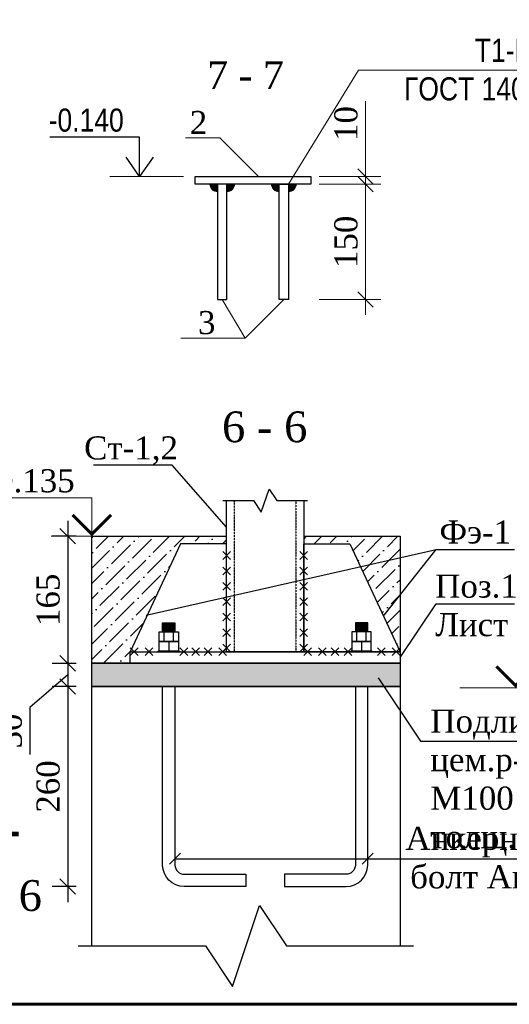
# Model space of a CAD drawing. Header units: millimetres. Extents: x 2063114 to 14983986, y -126020516 to 213791.
# Tile 224 of 256: x 2344463 to 2350815, y -1326501 to -1313714. Entities that reach past the tile are written whole.
import ezdxf
from ezdxf.enums import TextEntityAlignment as Align

# ---------------------------------------------------------------- set-up
doc = ezdxf.new("R2010")
doc.units = ezdxf.units.MM
doc.linetypes.add('ACAD_ISO03W100', pattern=[30, 12, -18])
doc.layers.get('Defpoints').update_dxf_attribs({"color": 6, "lineweight": 35})
doc.layers.add('Текст', color=7, linetype='Continuous', lineweight=15)
doc.layers.add('Фундаменты', color=252, linetype='Continuous', lineweight=25)
doc.styles.add('Arial', font='ARIALN.TTF', dxfattribs={"height": 300})
doc.styles.add('GENERATED_STYLE_5', font='times.ttf')
doc.styles.get("Standard").update_dxf_attribs({"font": 'arial.ttf'})
doc.styles.add('stile1', font='ARIALN.TTF')
doc.styles.add('TIMES', font='times.ttf')
doc.styles.add('Times New Roman', font='times.ttf')
doc.dimstyles.new('10', dxfattribs={"dimtxt": 300, "dimasz": 200, "dimexe": 200, "dimexo": 200, "dimgap": 100, "dimtad": 1, "dimlfac": 0.1, "dimtxsty": 'Standard', "dimblk": 'OBLIQUE', "dimcen": 200, "dimdle": 200, "dimclrd": 256, "dimclre": 256, "dimclrt": 256, "dimadec": 0, "dimazin": 0, "dimtfac": 1, "dimtmove": 0, "dimatfit": 3, "dimldrblk": 'OBLIQUE', "dimfxl": 1, "dimlwd": -1, "dimlwe": -1, "dimarcsym": 0})
doc.dimstyles.new('50', dxfattribs={"dimtxt": 250, "dimasz": 250, "dimexe": 125, "dimexo": 125, "dimgap": 50, "dimtad": 1, "dimdec": 0, "dimlfac": 0.5, "dimtxsty": 'GENERATED_STYLE_5', "dimblk": 'OBLIQUE', "dimcen": 250, "dimdle": 125, "dimadec": 0, "dimazin": 0, "dimtfac": 1, "dimtdec": 0, "dimtmove": 0, "dimatfit": 3, "dimldrblk": 'OPEN90', "dimfxl": 1, "dimarcsym": 0})

# ---------------------------------------------------------------- blocks, each defined once
blk = doc.blocks.new('12231')
at = {"color": 7, "insert": (-9796.994, 322526.388), "char_height": 450, "width": 5059.36845, "attachment_point": 1, "style": 'TIMES'}
blk.add_mtext('\\pi101.56599;Закладная деталь \\P\\pi1964.99425;Зд-1', dxfattribs=at)
blk = doc.blocks.new('15416')
at = {"color": 7, "insert": (1062.358, 317825.55), "char_height": 300, "width": 1955.05479, "attachment_point": 1, "style": 'TIMES'}
blk.add_mtext('\\pi3.23035;Анкерный \\P\\pi63.90087;болт Ан-1  ', dxfattribs=at)
blk = doc.blocks.new('14641')
blk.add_lwpolyline([(9238.361, 317461.141, 60, 60, 0), (9838.361, 317461.141, 60, 60, 0), (9638.361, 317461.141, 0, 80, 0), (9638.361, 317061.141, 0, 0, 0), (9638.361, 316461.141, 0, 0, 0)], format="xyseb")
at = {"style": 'Times New Roman'}
blk.add_text('6', height=400, dxfattribs=at).set_placement((9838.361, 316861.141), align=Align.TOP_LEFT)
at = {"color": 7, "insert": (4258.89, 322537.724), "char_height": 450, "width": 5059.36845, "attachment_point": 1, "style": 'TIMES'}
blk.add_mtext('\\pi101.56599;Закладная деталь \\P\\pi1938.22785;Зд-2', dxfattribs=at)
blk = doc.blocks.new('_Oblique')
at = {"color": 0, "linetype": 'ByBlock', "lineweight": -2}
blk.add_line((-0.5, -0.5), (0.5, 0.5), dxfattribs=at)
blk = doc.blocks.new('*D109')
at = {"transparency": 16777216}
for p, q in [((10023, 321509), (10023, 319459)), ((10135, 321309), (9823, 321309)), ((10135, 319659), (9823, 319659))]:
    blk.add_line(p, q, dxfattribs=at)
at = {"layer": 'Defpoints', "color": 0, "transparency": 16777216}
for p in [(10335, 321309), (10023, 319659), (10335, 319659)]:
    blk.add_point(p, dxfattribs=at)
at = {"transparency": 16777216, "xscale": 200, "yscale": 200, "zscale": 200}
for p, rotation in [((10023, 321309), 90), ((10023, 319659), 270)]:
    blk.add_blockref('_Oblique', p, dxfattribs=dict(at, rotation=rotation))
at = {"transparency": 16777216, "insert": (9770, 320484), "char_height": 300, "attachment_point": 5, "rotation": 90, "style": 'Times New Roman'}
blk.add_mtext('165', dxfattribs=at)
blk = doc.blocks.new('*D110')
at = {"transparency": 16777216}
for p, q in [((10023, 319859), (10023, 319159)), ((10135, 319659), (9823, 319659)), ((10023, 319509), (9532, 319085)), ((10135, 319359), (9823, 319359)), ((9532, 319085), (9532, 318476))]:
    blk.add_line(p, q, dxfattribs=at)
at = {"layer": 'Defpoints', "color": 0, "transparency": 16777216}
for p in [(10335, 319659), (10023, 319359), (10335, 319359)]:
    blk.add_point(p, dxfattribs=at)
at = {"transparency": 16777216, "xscale": 200, "yscale": 200, "zscale": 200}
for p, rotation in [((10023, 319659), 90), ((10023, 319359), 270)]:
    blk.add_blockref('_Oblique', p, dxfattribs=dict(at, rotation=rotation))
at = {"transparency": 16777216, "insert": (9280, 318780), "char_height": 300, "attachment_point": 5, "rotation": 90, "style": 'Times New Roman'}
blk.add_mtext('30', dxfattribs=at)
blk = doc.blocks.new('*D111')
at = {"transparency": 16777216}
for p, q in [((10023, 319559), (10023, 316559)), ((10135, 319359), (9823, 319359)), ((10135, 316759), (9823, 316759))]:
    blk.add_line(p, q, dxfattribs=at)
at = {"layer": 'Defpoints', "color": 0, "transparency": 16777216}
for p in [(10335, 319359), (10023, 316759), (10335, 316759)]:
    blk.add_point(p, dxfattribs=at)
at = {"transparency": 16777216, "xscale": 200, "yscale": 200, "zscale": 200}
for p, rotation in [((10023, 319359), 90), ((10023, 316759), 270)]:
    blk.add_blockref('_Oblique', p, dxfattribs=dict(at, rotation=rotation))
at = {"transparency": 16777216, "insert": (9770, 318059), "char_height": 300, "attachment_point": 5, "rotation": 90, "style": 'Times New Roman'}
blk.add_mtext('260', dxfattribs=at)
blk = doc.blocks.new('*D673')
at = {"layer": 'Defpoints', "color": 0, "linetype": 'Continuous', "lineweight": 30, "transparency": 16777216}
for p in [(2348150, -1315749), (2348150, -1315849), (2348950, -1315849)]:
    blk.add_point(p, dxfattribs=at)
at = {"layer": 'Текст', "linetype": 'Continuous', "transparency": 16777216}
for p, q in [((2348950, -1315749), (2348950, -1314774)), ((2348350, -1315749), (2349150, -1315749)), ((2348350, -1315849), (2349150, -1315849)), ((2348950, -1315849), (2348950, -1315749)), ((2348950, -1315849), (2348950, -1316049))]:
    blk.add_line(p, q, dxfattribs=at)
at = {"layer": 'Текст', "linetype": 'Continuous', "transparency": 16777216, "xscale": 200, "yscale": 200, "zscale": 200}
for p, rotation in [((2348950, -1315749), 270), ((2348950, -1315849), 90)]:
    blk.add_blockref('_Oblique', p, dxfattribs=dict(at, rotation=rotation))
at = {"layer": 'Текст', "linetype": 'Continuous', "transparency": 16777216, "insert": (2348697, -1315062), "char_height": 300, "attachment_point": 5, "rotation": 90, "style": 'Times New Roman'}
blk.add_mtext('10', dxfattribs=at)
blk = doc.blocks.new('*D674')
at = {"layer": 'Defpoints', "color": 0, "linetype": 'Continuous', "lineweight": 30, "transparency": 16777216}
for p in [(2348150, -1315849), (2348150, -1317349), (2348950, -1317349)]:
    blk.add_point(p, dxfattribs=at)
at = {"layer": 'Текст', "linetype": 'Continuous', "transparency": 16777216}
for p, q in [((2348950, -1315649), (2348950, -1317549)), ((2348350, -1315849), (2349150, -1315849)), ((2348350, -1317349), (2349150, -1317349))]:
    blk.add_line(p, q, dxfattribs=at)
at = {"layer": 'Текст', "linetype": 'Continuous', "transparency": 16777216, "xscale": 200, "yscale": 200, "zscale": 200}
for p, rotation in [((2348950, -1315849), 90), ((2348950, -1317349), 270)]:
    blk.add_blockref('_Oblique', p, dxfattribs=dict(at, rotation=rotation))
at = {"layer": 'Текст', "linetype": 'Continuous', "transparency": 16777216, "insert": (2348697, -1316599), "char_height": 300, "attachment_point": 5, "rotation": 90, "style": 'Times New Roman'}
blk.add_mtext('150', dxfattribs=at)
blk = doc.blocks.new('*U1590')
at = {"color": 0, "lineweight": 60, "ltscale": 25}
blk.add_lwpolyline([(-57400, 41500), (-500, 41500), (-500, 500), (-57400, 500)], close=True, dxfattribs=at)
blk = doc.blocks.new('141465')
h = blk.add_hatch()
h.set_pattern_fill('ANSI36', color=0, scale=44, style=0)
h.set_pattern_definition([(45, (-38199.15, 5452.7), (74.08711, 271.65275), [349.25, -69.85, 0, -69.85])])
h.paths.add_polyline_path([(11485.467, 321209.17), (12085.402, 321209.17), (12085.305, 321309.17), (10335.112, 321309.17), (10335.08, 319659.17), (10835.08, 319659.17), (10835.467, 319809.17)])
h.paths.add_polyline_path([(14335.08, 321309.17), (13085.08, 321309.17), (13085.08, 321209.17), (13685.209, 321209.17), (14335.08, 319809.17)])
at = {"lineweight": 9}
h = blk.add_hatch(dxfattribs=at)
h.set_pattern_fill('AR-CONC', color=0, scale=0.5, style=0)
h.set_pattern_definition([(50, (46388.03, 522818.666), (91.092334, -7.969543), [9.525, -104.775]), (355, (46388.03, 522818.67), (-17.621413, 95.52832), [7.62, -83.82]), (100.451, (46395.62, 522818), (73.47125, 87.558344), [8.095, -89.045]), (46.1842, (46388.03, 522844.07), (135.53952, -21.021164), [14.2875, -157.1625]), (96.6356, (46399.32, 522842.31), (118.70212, 123.71278), [12.1425, -133.5675]), (351.184, (46388.03, 522844.07), (118.7023, 123.71256), [11.43, -125.73]), (21, (46400.73, 522837.716), (75.80744, -51.13276), [9.525, -104.775]), (326, (46400.73, 522837.72), (30.901014, 92.093983), [7.62, -83.82]), (71.4514, (46407.05, 522833.455), (106.708245, 40.96143), [8.095, -89.045]), (37.5, (46388.03, 522818.666), (1.5443016, 42.2775194), [0, -82.804, 0, -85.09, 0, -84.1375]), (7.5, (46388.03, 522818.666), (33.409831, 50.090287), [0, -48.514, 0, -80.899, 0, -32.0675]), (327.5, (46359.71, 522818.666), (67.7952976, -2.864372), [0, -31.75, 0, -99.06, 0, -131.445]), (317.5, (46347.01, 522818.666), (74.06459, 12.713246), [0, -41.275, 0, -65.786, 0, -93.345])])
h.paths.add_polyline_path([(10335.08, 319659.17), (14335.08, 319659.17), (14335.08, 319359.17), (10335.08, 319359.17)])
for p, q in [((11041.575, 320285.996), (14805.192, 321137.661)), ((11272.58, 319944.17), (11272.58, 320069.17)), ((11397.58, 319944.17), (11397.58, 320069.17)), ((13772.58, 319944.17), (13772.58, 320069.17)), ((13897.58, 319944.17), (13897.58, 320069.17))]:
    blk.add_line(p, q)
at = {"lineweight": 30}
for p, q in [((12135.471, 321109.445), (12035.462, 321009.454)), ((12135.462, 321009.445), (12035.471, 321109.454)), ((13034.878, 321109.445), (13134.886, 321009.454)), ((13034.886, 321009.445), (13134.878, 321109.454)), ((12135.454, 320909.445), (12035.445, 320809.454)), ((12135.445, 320809.445), (12035.454, 320909.454)), ((13034.895, 320909.445), (13134.904, 320809.454)), ((13034.904, 320809.445), (13134.895, 320909.454)), ((12135.437, 320709.445), (12035.428, 320609.454)), ((12135.428, 320609.445), (12035.437, 320709.454)), ((13034.912, 320709.445), (13134.921, 320609.454)), ((13034.921, 320609.445), (13134.912, 320709.454)), ((12135.505, 320509.17), (12035.497, 320409.179)), ((12135.497, 320409.17), (12035.505, 320509.179)), ((13034.912, 320509.17), (13134.921, 320409.179)), ((13034.921, 320409.17), (13134.912, 320509.179)), ((12135.488, 320309.17), (12035.48, 320209.179)), ((12135.48, 320209.17), (12035.488, 320309.179)), ((13034.929, 320309.17), (13134.938, 320209.179)), ((13034.938, 320209.17), (13134.929, 320309.179)), ((12135.471, 320109.17), (12035.462, 320009.179)), ((12135.462, 320009.17), (12035.471, 320109.179)), ((13034.947, 320109.17), (13134.955, 320009.179)), ((13034.955, 320009.17), (13134.947, 320109.179)), ((10935.467, 319759.166), (10835.467, 319859.166)), ((10835.467, 319759.166), (10935.467, 319859.166)), ((11127.112, 319759.166), (11027.112, 319859.166)), ((11027.112, 319759.166), (11127.112, 319859.166)), ((11579.906, 319759.166), (11479.906, 319859.166)), ((11479.906, 319759.166), (11579.906, 319859.166)), ((11734.543, 319759.166), (11634.543, 319859.166)), ((11634.543, 319759.166), (11734.543, 319859.166)), ((11893.693, 319759.166), (11793.693, 319859.166)), ((11793.693, 319759.166), (11893.693, 319859.166)), ((12085.346, 319859.166), (11985.338, 319759.175)), ((12085.338, 319759.166), (11985.338, 319859.166)), ((11985.338, 319759.166), (12085.338, 319859.166)), ((12085.338, 319759.166), (11985.346, 319859.175)), ((12135.471, 319908.895), (12035.462, 319808.904)), ((12135.462, 319808.895), (12035.471, 319908.904)), ((13034.947, 319908.895), (13134.955, 319808.904)), ((13034.955, 319808.895), (13134.947, 319908.904)), ((13085.071, 319859.166), (13185.08, 319759.175)), ((13085.08, 319759.166), (13185.071, 319859.175)), ((13085.08, 319759.166), (13185.08, 319859.166)), ((13185.08, 319759.166), (13085.08, 319859.166)), ((13276.725, 319759.166), (13376.725, 319859.166)), ((13376.725, 319759.166), (13276.725, 319859.166)), ((13439.497, 319759.166), (13539.497, 319859.166)), ((13539.497, 319759.166), (13439.497, 319859.166)), ((13610.729, 319759.166), (13710.729, 319859.166)), ((13710.729, 319759.166), (13610.729, 319859.166)), ((14043.306, 319759.166), (14143.306, 319859.166)), ((14143.306, 319759.166), (14043.306, 319859.166)), ((14234.951, 319759.166), (14334.951, 319859.166)), ((14334.951, 319759.166), (14234.951, 319859.166))]:
    blk.add_line(p, q, dxfattribs=at)
for points in [[(12085.338, 321428.356), (11380.552, 322231.753), (10356.802, 322231.753)], [(12035.338, 321772.015), (12435.209, 321772.015), (12535.209, 321622.015), (12635.209, 321922.015), (12735.209, 321772.015), (13135.08, 321772.015)], [(13085.08, 321772.015), (13085.08, 319809.17), (12085.338, 319809.17), (12085.338, 321772.015)], [(13085.08, 321309.17), (14335.08, 321309.17), (14335.08, 319659.17), (10335.08, 319659.17), (10335.08, 321309.17), (12085.338, 321309.17)], [(12085.467, 321209.17), (11485.467, 321209.17), (10835.467, 319809.17), (12085.467, 319809.17), (12085.467, 321209.17)], [(13085.209, 321209.17), (13685.209, 321209.17), (14335.209, 319809.17), (13085.209, 319809.17), (13085.209, 321209.17)], [(14128.585, 320285.996), (14805.192, 321137.661), (15821.058, 321137.661)], [(14335.08, 319734.17), (14805.192, 320433.84), (15821.058, 320433.84)], [(11255.08, 320170.101), (11415.08, 320184.085)], [(11255.08, 320157.554), (11415.08, 320171.537)], [(11255.08, 320145.006), (11415.08, 320158.989)], [(11255.08, 320132.458), (11415.08, 320146.442)], [(11255.08, 320119.911), (11415.08, 320133.894)], [(11255.08, 320107.363), (11415.08, 320121.346)], [(11255.08, 320094.816), (11415.08, 320108.799)], [(11255.08, 320082.268), (11415.08, 320096.251)], [(11255.08, 320069.72), (11415.08, 320083.703)], [(13915.08, 320170.101), (13755.08, 320184.085)], [(13915.08, 320157.554), (13755.08, 320171.537)], [(13915.08, 320145.006), (13755.08, 320158.989)], [(13915.08, 320132.458), (13755.08, 320146.442)], [(13915.08, 320119.911), (13755.08, 320133.894)], [(13915.08, 320107.363), (13755.08, 320121.346)], [(13915.08, 320094.816), (13755.08, 320108.799)], [(13915.08, 320082.268), (13755.08, 320096.251)], [(13915.08, 320069.72), (13755.08, 320083.703)], [(11392.362, 320069.17), (11415.08, 320071.156)], [(13777.798, 320069.17), (13755.08, 320071.156)], [(11335.08, 319944.17), (11335.08, 319819.17)], [(13835.08, 319944.17), (13835.08, 319819.17)], [(14049.312, 319470.519), (14602.058, 318650.209), (17349.691, 318650.209)], [(10335.08, 315988.864), (10335.08, 319359.17), (14335.08, 319359.17), (14335.08, 315988.864)], [(11415.08, 317121.679), (16357.447, 317121.679)], [(10160.08, 315988.864), (11810.08, 315988.864), (12160.08, 315463.864), (12510.08, 316513.864), (12860.08, 315988.864), (14510.08, 315988.864)]]:
    blk.add_lwpolyline(points)
at = {"linetype": 'ACAD_ISO03W100', "ltscale": 0.1}
blk.add_lwpolyline([(12985.08, 321772.015), (12985.08, 319809.17), (12185.08, 319809.17), (12185.08, 321772.015)], dxfattribs=at)
at = {"lineweight": 30}
for points in [[(11255.08, 320069.17), (11255.08, 320184.17), (11415.08, 320184.17), (11415.08, 320069.17)], [(13915.08, 320069.17), (13915.08, 320184.17), (13755.08, 320184.17), (13755.08, 320069.17)], [(11485.791, 317192.39), (11344.369, 317050.968)], [(13985.791, 317192.39), (13844.369, 317050.968)]]:
    blk.add_lwpolyline(points, dxfattribs=at)
for points in [[(11210.08, 320069.17), (11460.08, 320069.17), (11460.08, 319944.17), (11210.08, 319944.17)], [(13960.08, 320069.17), (13710.08, 320069.17), (13710.08, 319944.17), (13960.08, 319944.17)], [(11210.08, 319944.17), (11460.08, 319944.17), (11460.08, 319819.17), (11210.08, 319819.17)], [(13960.08, 319944.17), (13710.08, 319944.17), (13710.08, 319819.17), (13960.08, 319819.17)], [(10835.08, 319809.17), (14335.08, 319809.17), (14335.08, 319659.17), (10835.08, 319659.17)], [(10835.08, 319809.17), (14335.08, 319809.17), (14335.08, 319659.17), (10835.08, 319659.17)], [(11197.58, 319819.17), (11472.58, 319819.17), (11472.58, 319809.17), (11197.58, 319809.17)], [(13972.58, 319819.17), (13697.58, 319819.17), (13697.58, 319809.17), (13972.58, 319809.17)], [(10335.08, 319659.17), (14335.08, 319659.17), (14335.08, 319359.17), (10335.08, 319359.17)]]:
    blk.add_lwpolyline(points, close=True)
for points in [[(11415.08, 319359.17), (11415.08, 317039.17, 0.414213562), (11535.08, 316919.17), (12335.08, 316919.17), (12335.08, 316759.17), (11535.08, 316759.17, -0.414213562), (11255.08, 317039.17), (11255.08, 319359.17)], [(13755.08, 319359.17), (13755.08, 317039.17, -0.414213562), (13635.08, 316919.17), (12835.08, 316919.17), (12835.08, 316759.17), (13635.08, 316759.17, 0.414213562), (13915.08, 317039.17), (13915.08, 319359.17)]]:
    blk.add_lwpolyline(points, format="xyb", dxfattribs=at)
at = {"style": 'Times New Roman'}
blk.add_text('6 - 6', height=400, dxfattribs=at).set_placement((12578.891, 322530.695), align=Align.CENTER)
at = {"color": 7, "char_height": 300, "attachment_point": 1, "style": 'TIMES'}
for s, insert, width in [('Ст-1,2', (10235.874, 322606.843), 613.38212), ('Фэ-1', (14846.81, 321515.232), 858.01081), ('Поз.1 \\PЛист', (14791.309, 320811.615), 1143.95169), ('Подливка из цем.р-ра М100\\Pтолщ. 30 мм', (14727.65, 319058.219), 2768.10454), ('\\pi3.23035;Анкерный \\P\\pi63.90087;болт Ан-1 ', (14402.392, 317536.803), 1955.05479)]:
    blk.add_mtext(s, dxfattribs=dict(at, insert=insert, width=width))
for base, p1, p2, override, picture, middle in [((10022.742, 319659.17), (10335.08, 321309.17), (10335.08, 319659.17), {"dimtxsty": 'Times New Roman'}, '*D109', (9770.147, 320484.17)), ((10022.742, 316759.17), (10335.08, 319359.17), (10335.08, 316759.17), {"dimtxsty": 'Times New Roman', "dimtmove": 1}, '*D111', (9770.147, 318059.17))]:
    dim = blk.add_linear_dim(base=base, p1=p1, p2=p2, angle=90, dimstyle='10', override=override)
    dim.commit()
    dim.dimension.update_dxf_attribs({"geometry": picture, "text_midpoint": middle})
dim = blk.add_linear_dim(base=(10022.742, 319359.17), p1=(10335.08, 319659.17), p2=(10335.08, 319359.17), angle=90, dimstyle='10', override={"dimtxsty": 'Times New Roman', "dimtmove": 1})
dim.commit()
dim.dimension.update_dxf_attribs({"geometry": '*D110', "text_midpoint": (9532.167, 318985.045), "dimtype": 128})

msp = doc.modelspace()

# ---------------------------------------------------------------- hatches: boundary and pattern name
at = {"layer": 'Фундаменты', "linetype": 'Continuous', "lineweight": 20}
h = msp.add_hatch(color=7, dxfattribs=at)
h.dxf.hatch_style = 1
edge = h.paths.add_edge_path()
edge.add_line((2346929.78011, -1315849.53798), (2347029.77964, -1315849.53798))
edge.add_line((2347029.77964, -1315849.53798), (2347029.77964, -1315949.23107))
edge.add_arc((2347029.77964, -1315849.23107), 100, 540.17584414, 630, ccw=False)
h = msp.add_hatch(color=7, dxfattribs=at)
h.dxf.hatch_style = 1
edge = h.paths.add_edge_path()
edge.add_line((2347249.77917, -1315849.53798), (2347149.77964, -1315849.53798))
edge.add_line((2347149.77964, -1315849.53798), (2347149.77964, -1315949.23107))
edge.add_arc((2347149.77964, -1315849.23107), 100, -90, -0.17584414)
h = msp.add_hatch(color=7, dxfattribs=at)
h.dxf.hatch_style = 1
edge = h.paths.add_edge_path()
edge.add_line((2347729.78011, -1315849.53798), (2347829.77964, -1315849.53798))
edge.add_line((2347829.77964, -1315849.53798), (2347829.77964, -1315949.23107))
edge.add_arc((2347829.77964, -1315849.23107), 100, 540.17584414, 630, ccw=False)
h = msp.add_hatch(color=7, dxfattribs=at)
h.dxf.hatch_style = 1
edge = h.paths.add_edge_path()
edge.add_line((2348049.77917, -1315849.53798), (2347949.77964, -1315849.53798))
edge.add_line((2347949.77964, -1315849.53798), (2347949.77964, -1315949.23107))
edge.add_arc((2347949.77964, -1315849.23107), 100, -90, -0.17584414)

# ---------------------------------------------------------------- linework, layer by layer
at = {"color": 0, "linetype": 'ByBlock', "lineweight": 15, "ltscale": 2}
msp.add_line((2345633.35056, -1315749.23154), (2346588.21217, -1315749.23154), dxfattribs=at)
at = {"color": 7, "lineweight": 13}
for p, q in [((2346121.6205, -1320422.86708), (2344870.1785, -1320422.86708)), ((2350174.73446, -1322390.55402), (2351426.17646, -1322390.55402))]:
    msp.add_line(p, q, dxfattribs=at)
msp.add_lwpolyline([(2345399.42902, -1320422.86708), (2345399.42902, -1319922.86708), (2343932.31792, -1319922.86708)], dxfattribs=at)
at = {"color": 7, "lineweight": 13, "const_width": 40}
for points in [[(2345649.42902, -1320144.58708), (2345399.42902, -1320394.58708), (2345149.42902, -1320144.58708)], [(2350646.92594, -1322112.27402), (2350896.92594, -1322362.27402), (2351146.92594, -1322112.27402)]]:
    msp.add_lwpolyline(points, dxfattribs=at)
at = {"layer": 'Фундаменты', "color": 7, "linetype": 'Continuous', "lineweight": 20}
for points in [[(2347949.77964, -1315849.23154), (2348857.38795, -1314371.04026), (2352469.25143, -1314371.04026)], [(2347560.67061, -1315749.23154), (2347060.67061, -1315249.23154), (2346615.63603, -1315249.23154)], [(2347889.77964, -1317349.23154), (2347389.77964, -1317849.23154), (2346554.77964, -1317849.23154)], [(2347089.77964, -1317349.23154), (2347389.77964, -1317849.23154), (2346554.77964, -1317849.23154)]]:
    msp.add_lwpolyline(points, dxfattribs=at)
at = {"layer": 'Фундаменты', "color": 0, "linetype": 'Continuous', "lineweight": 30}
msp.add_lwpolyline([(2346739.77964, -1315749.23154), (2348239.77964, -1315749.23154), (2348239.77964, -1315849.23154), (2346739.77964, -1315849.23154)], close=True, dxfattribs=at)
at = {"layer": 'Фундаменты', "color": 7, "linetype": 'Continuous', "lineweight": 30}
for points in [[(2347029.77964, -1317349.23154), (2347149.77964, -1317349.23154), (2347149.77964, -1315849.23154), (2347029.77964, -1315849.23154)], [(2347949.77964, -1317349.23154), (2347829.77964, -1317349.23154), (2347829.77964, -1315849.23154), (2347949.77964, -1315849.23154)]]:
    msp.add_lwpolyline(points, close=True, dxfattribs=at)
at = {"layer": 'Фундаменты', "color": 7, "linetype": 'Continuous', "lineweight": 20}
for centre, start, end in [((2347029.77964, -1315849.23107), 180.175844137, 270), ((2347149.77964, -1315849.23107), 270, 359.824155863), ((2347829.77964, -1315849.23107), 180.175844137, 270), ((2347949.77964, -1315849.23107), 270, 359.824155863)]:
    msp.add_arc(centre, 100, start, end, dxfattribs=at)

# ---------------------------------------------------------------- block references
for name, p in [('*U1590', (2379792.08613, -1327001.43901)), ('141465', (2335062.45668, -1641732.03746)), ('15416', (2334331.31581, -1641749.7244)), ('12231', (2334257.30246, -1641749.7244)), ('14641', (2334610.86494, -1641749.7244))]:
    msp.add_blockref(name, p)

# ---------------------------------------------------------------- texts
at = {"color": 7, "lineweight": 13, "style": 'TIMES'}
msp.add_text('-0.135', height=300, dxfattribs=at).set_placement((2344005.68775, -1319851.56161))
at = {"color": 0, "insert": (2347392.99405, -1314433.85737), "char_height": 360, "width": 942.9222783, "attachment_point": 5, "style": 'TIMES'}
msp.add_mtext('7 - 7', dxfattribs=at)
at = {"color": 0, "linetype": 'ByBlock', "lineweight": 15, "ltscale": 2, "insert": (2345325.55935, -1315019.97957), "char_height": 300, "width": 934.2037298, "attachment_point": 5, "style": 'Arial'}
msp.add_mtext('-0.140', dxfattribs=at)
at = {"color": 0, "lineweight": 25, "char_height": 300, "width": 934.2037298, "attachment_point": 5, "style": 'TIMES'}
for s, insert in [('2', (2346782.82903, -1315049.23154)), ('3', (2346889.77964, -1317649.23154))]:
    msp.add_mtext(s, dxfattribs=dict(at, insert=insert))
at = {"layer": 'Фундаменты', "color": 7, "linetype": 'Continuous', "lineweight": 30, "insert": (2350870.52667, -1314363.96313), "char_height": 300, "attachment_point": 5, "style": 'Arial'}
msp.add_mtext('Т1-РФ\\PГОСТ 14098-2014', dxfattribs=at)

# ---------------------------------------------------------------- dimensions: what is measured, and where the dimension line sits
at = {"layer": 'Текст', "color": 0, "linetype": 'Continuous'}
for base, p1, p2, picture, middle in [((2348949.96013, -1315849.23154), (2348149.96013, -1315749.23154), (2348149.96013, -1315849.23154), '*D673', (2348949.96013, -1315061.59636)), ((2348949.96013, -1317349.23154), (2348149.96013, -1315849.23154), (2348149.96013, -1317349.23154), '*D674', (2348949.96013, -1316599.23154))]:
    dim = msp.add_linear_dim(base=base, p1=p1, p2=p2, angle=90, dimstyle='10', override={"dimtxsty": 'Times New Roman'}, dxfattribs=at)
    dim.commit()
    dim.dimension.update_dxf_attribs({"geometry": picture, "text_midpoint": middle, "dimtype": 160})

# ---------------------------------------------------------------- leaders
at = {"color": 0, "linetype": 'ByBlock', "lineweight": 15, "ltscale": 2}
msp.add_leader([(2346018.96318, -1315749.23154), (2346018.96318, -1315240.95193), (2344854.05313, -1315240.95193)], dimstyle='50', override={"dimasz": 250, "dimgap": 125, "dimtad": 0, "dimtxsty": 'stile1', "dimldrblk": 'Open90'}, dxfattribs=at)

doc.saveas('drawing.dxf')
